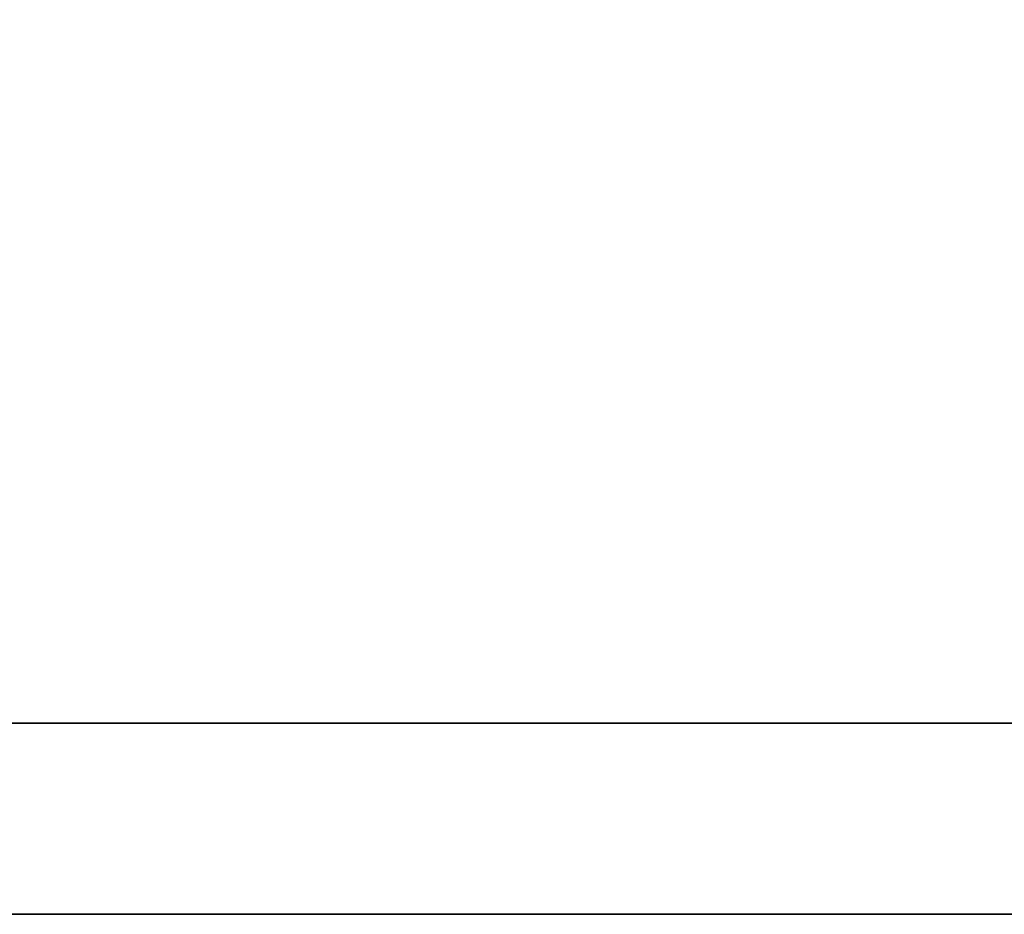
# Model space of a CAD drawing. Extents: x 106 to 578, y 156 to 408.
# Tile 9 of 57: x 451.51 to 452.89, y 292.27 to 293.52. Entities that reach past the tile are written whole.
import ezdxf

# ---------------------------------------------------------------- set-up
doc = ezdxf.new("R2010")
doc.units = 0
doc.header["$LTSCALE"] = 7
doc.header["$MEASUREMENT"] = 0
doc.layers.add('DIM', color=4, linetype='CONTINUOUS')
doc.layers.add('layer 1', color=7, linetype='CONTINUOUS')

# ---------------------------------------------------------------- blocks, each defined once
blk = doc.blocks.new('TBI MOTION logo(完整正式版)')
at = {"layer": 'layer 1', "color": 22, "lineweight": 35}
blk.add_open_spline([(75.90875, -9.47875), (75.90875, -9.47875), (75.90875, -12.28625), (75.90875, -12.28625), (75.90875, -12.28625), (75.90875, -12.28625), (75.90875, -12.47875), (75.90875, -12.47875), (75.90875, -12.47875), (75.90875, -12.47875), (75.71625, -12.47875), (75.71625, -12.47875), (75.71625, -12.47875), (75.71625, -12.47875), (-88.32875, -12.47875), (-88.32875, -12.47875), (-88.32875, -12.47875), (-88.32875, -12.47875), (-88.32875, -13.29375), (-88.32875, -13.29375), (-88.32875, -13.29375), (-88.32875, -13.29375), (82.89125, -13.29375), (82.89125, -13.29375), (82.89125, -13.29375), (82.89125, -13.29375), (75.90875, -9.47875), (75.90875, -9.47875)], degree=3, knots=[0, 0, 0, 0, 0.1428571, 0.1428571, 0.1428571, 0.1428572, 0.2857143, 0.2857143, 0.2857143, 0.2857143, 0.4285714, 0.4285714, 0.4285714, 0.4285714, 0.5714286, 0.5714286, 0.5714286, 0.5714286, 0.7142857, 0.7142857, 0.7142857, 0.7142857, 0.8571429, 0.8571429, 0.8571429, 0.8571429, 1, 1, 1, 1], dxfattribs=at)

msp = doc.modelspace()

# ---------------------------------------------------------------- block references
at = {"layer": 'DIM', "color": 7, "xscale": 0.3280499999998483, "yscale": 0.3280499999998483, "zscale": 0.3280499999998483}
msp.add_blockref('TBI MOTION logo(完整正式版)', (473.5983, 296.629), dxfattribs=at)

doc.saveas('drawing.dxf')
